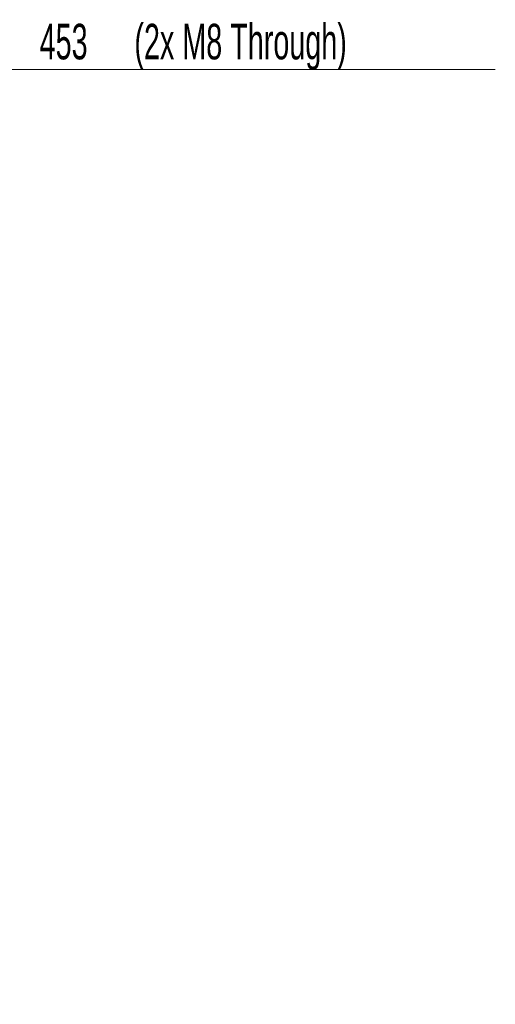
# Model space of a CAD drawing. Header units: millimetres. Extents: x 0 to 11920, y 0 to 8400.
# Tile 12 of 58: x 3236 to 4173, y 1925 to 3865. Entities that reach past the tile are written whole.
import ezdxf

# ---------------------------------------------------------------- set-up
doc = ezdxf.new("R2010")
doc.units = ezdxf.units.MM
doc.header["$LTSCALE"] = 20
doc.styles.add('SLDTEXTSTYLE0', font='TXT', dxfattribs={"width": 0.605})
doc.dimstyles.new('SLDDIMSTYLE0', dxfattribs={"dimtxt": 70, "dimasz": 70, "dimexe": 0, "dimexo": 0.0625, "dimgap": 17.5, "dimtad": 1, "dimdec": 1, "dimrnd": 1e-09, "dimzin": 12, "dimdsep": 46, "dimtxsty": 'SLDTEXTSTYLE0', "dimsah": 1, "dimcen": 0.09, "dimadec": 0, "dimazin": 3, "dimtfac": 1, "dimtofl": 0, "dimtmove": 0, "dimatfit": 3, "dimfxl": 1, "dimfrac": 2, "dimtolj": 1, "dimtzin": 12, "dimarcsym": 0})

# ---------------------------------------------------------------- blocks, each defined once
blk = doc.blocks.new('_D_8')
at = {"color": 7, "linetype": 'Continuous', "lineweight": 0}
for p, q in [((2752.7, 3684.5), (2752.7, 3796.4)), ((3205.7, 1929.2), (3205.7, 3796.4)), ((3205.7, 3766.4), (2752.7, 3766.4)), ((3205.7, 3766.4), (4173.5, 3766.4))]:
    blk.add_line(p, q, dxfattribs=at)
at = {"color": 7, "linetype": 'Continuous', "lineweight": 18}
for points in [[(2752.7, 3766.4), (2822.7, 3756.4), (2822.7, 3776.4)], [(3205.7, 3766.4), (3135.7, 3776.4), (3135.7, 3756.4)]]:
    blk.add_solid(points, dxfattribs=at)
at = {"color": 7, "linetype": 'Continuous', "lineweight": 18, "char_height": 70, "attachment_point": 1, "style": 'SLDTEXTSTYLE0'}
for s, insert in [('(2x M8 Through)', (3462.3, 3856.6)), ('453', (3275.6, 3856.6))]:
    blk.add_mtext(s, dxfattribs=dict(at, insert=insert))

msp = doc.modelspace()

# ---------------------------------------------------------------- dimensions: what is measured, and where the dimension line sits
at = {"color": 7, "linetype": 'Continuous', "lineweight": 18}
dim = msp.add_linear_dim(base=(2752.71, 3766.38), p1=(3205.71, 1925.18), p2=(2752.71, 3680.51), text='<> (2x M8 Through)', dimstyle='SLDDIMSTYLE0', dxfattribs=at)
dim.commit()
dim.dimension.update_dxf_attribs({"geometry": '_D_8', "text_midpoint": (3724.56, 3766.38), "dimtype": 160})

doc.saveas('drawing.dxf')
